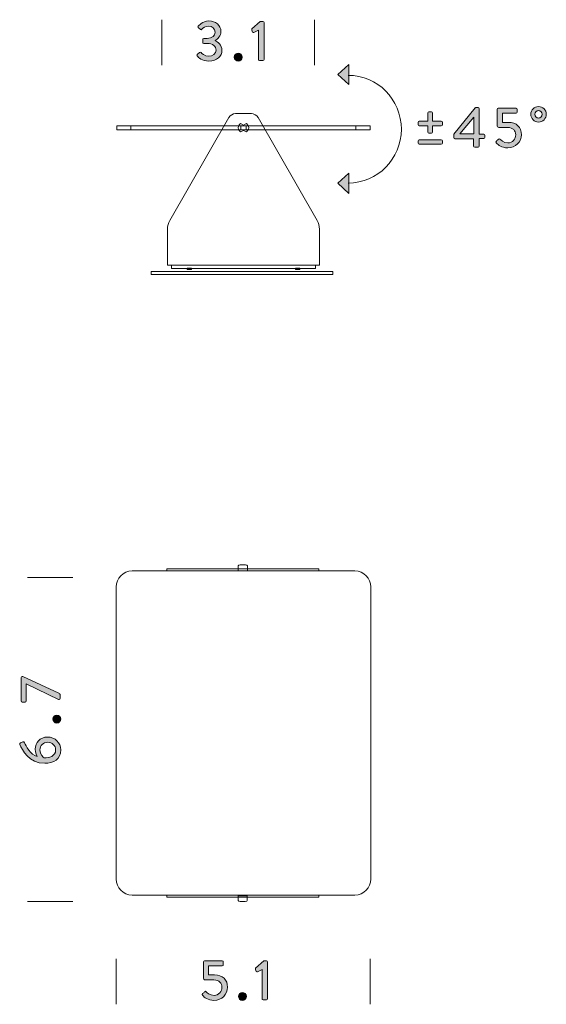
# Model space of a CAD drawing. Header units: inches. Extents: x 13 to 26, y 25.9 to 50.1.
import ezdxf

# ---------------------------------------------------------------- set-up
doc = ezdxf.new("R2010")
doc.units = ezdxf.units.IN
doc.header["$MEASUREMENT"] = 0
doc.layers.add('Layer 1', color=7, linetype='Continuous')

# ---------------------------------------------------------------- blocks, each defined once
blk = doc.blocks.new('block 3')
at = {"layer": 'Layer 1', "color": 251, "lineweight": 9, "true_color": 0x58595b}
for points in [[(15.751, 47.392), (15.402, 47.392), (15.402, 47.492), (15.751, 47.492), (15.751, 47.392)], [(21.28, 47.392), (15.751, 47.392), (15.751, 47.492), (21.28, 47.492), (21.28, 47.392)], [(18.578, 47.392), (18.453, 47.392), (18.453, 47.492), (18.578, 47.492), (18.578, 47.392)], [(21.629, 47.392), (21.28, 47.392), (21.28, 47.492), (21.629, 47.492), (21.629, 47.392)], [(20.288, 43.983), (16.743, 43.983), (16.743, 44.058), (20.288, 44.058), (20.288, 43.983)], [(17.237, 43.959), (17.133, 43.959), (17.133, 43.984), (17.237, 43.984), (17.237, 43.959)], [(19.898, 43.959), (19.794, 43.959), (19.794, 43.984), (19.898, 43.984), (19.898, 43.959)]]:
    blk.add_lwpolyline(points, dxfattribs=at)
for points, knots in [([(20.328, 45.161), (20.328, 45.161), (18.877, 47.694), (18.877, 47.694), (18.847, 47.747), (18.771, 47.791), (18.709, 47.791), (18.709, 47.791), (18.628, 47.791), (18.628, 47.791), (18.628, 47.791), (18.404, 47.791), (18.404, 47.791), (18.404, 47.791), (18.322, 47.791), (18.322, 47.791), (18.26, 47.791), (18.185, 47.747), (18.154, 47.694), (18.154, 47.694), (16.703, 45.161), (16.703, 45.161), (16.673, 45.107), (16.648, 45.013), (16.648, 44.951), (16.648, 44.951), (16.648, 44.058), (16.648, 44.058), (16.648, 44.058), (20.383, 44.058), (20.383, 44.058), (20.383, 44.058), (20.383, 44.951), (20.383, 44.951), (20.383, 45.013), (20.358, 45.107), (20.328, 45.161)], [0, 0, 0, 0, 1, 1, 1, 2, 2, 2, 3, 3, 3, 4, 4, 4, 5, 5, 5, 6, 6, 6, 7, 7, 7, 8, 8, 8, 9, 9, 9, 10, 10, 10, 11, 11, 11, 12, 12, 12, 12]), ([(18.592, 47.339), (18.592, 47.339), (18.516, 47.376), (18.516, 47.376), (18.516, 47.376), (18.439, 47.339), (18.439, 47.339), (18.439, 47.339), (18.387, 47.392), (18.387, 47.442), (18.387, 47.492), (18.439, 47.545), (18.439, 47.545), (18.439, 47.545), (18.516, 47.508), (18.516, 47.508), (18.516, 47.508), (18.592, 47.545), (18.592, 47.545), (18.592, 47.545), (18.644, 47.492), (18.644, 47.442), (18.644, 47.392), (18.592, 47.339), (18.592, 47.339)], [0, 0, 0, 0, 1, 1, 1, 2, 2, 2, 3, 3, 3, 4, 4, 4, 5, 5, 5, 6, 6, 6, 7, 7, 7, 8, 8, 8, 8])]:
    blk.add_open_spline(points, degree=3, knots=knots, dxfattribs=at)
blk = doc.blocks.new('block 4')
at = {"layer": 'Layer 1', "true_color": 0x58595b}
h = blk.add_hatch(color=251, dxfattribs=at)
h.dxf.hatch_style = 2
edge = h.paths.add_edge_path()
edge.add_spline(control_points=[(13.969, 33.379), (13.969, 33.379), (13.177, 33.76), (13.177, 33.76), (13.177, 33.76), (13.177, 33.343), (13.177, 33.343), (13.177, 33.329), (13.164, 33.316), (13.15, 33.316), (13.15, 33.316), (13.079, 33.316), (13.079, 33.316), (13.065, 33.316), (13.053, 33.329), (13.053, 33.343), (13.053, 33.343), (13.053, 33.92), (13.053, 33.92), (13.053, 33.934), (13.065, 33.946), (13.079, 33.946), (13.079, 33.946), (13.089, 33.946), (13.089, 33.946), (13.089, 33.946), (13.974, 33.532), (13.974, 33.532), (14.002, 33.519), (14.012, 33.512), (14.012, 33.477), (14.012, 33.477), (14.012, 33.412), (14.012, 33.412), (14.012, 33.393), (13.999, 33.379), (13.985, 33.379), (13.985, 33.379), (13.969, 33.379), (13.969, 33.379)], knot_values=[0, 0, 0, 0, 1, 1, 1, 2, 2, 2, 3, 3, 3, 4, 4, 4, 5, 5, 5, 6, 6, 6, 7, 7, 7, 8, 8, 8, 9, 9, 9, 10, 10, 10, 11, 11, 11, 12, 12, 12, 13, 13, 13, 13], degree=3, periodic=1)
h = blk.add_hatch(color=251, dxfattribs=at)
h.dxf.hatch_style = 2
edge = h.paths.add_edge_path()
edge.add_spline(control_points=[(13.83, 32.895), (13.83, 32.95), (13.874, 32.994), (13.929, 32.994), (13.982, 32.994), (14.026, 32.95), (14.026, 32.895), (14.026, 32.842), (13.982, 32.798), (13.929, 32.798), (13.874, 32.798), (13.83, 32.842), (13.83, 32.895)], knot_values=[0, 0, 0, 0, 1, 1, 1, 2, 2, 2, 3, 3, 3, 4, 4, 4, 4], degree=3, periodic=1)
h = blk.add_hatch(color=251, dxfattribs=at)
h.dxf.hatch_style = 2
edge = h.paths.add_edge_path()
edge.add_spline(control_points=[(13.022, 32.274), (13.016, 32.291), (13.023, 32.304), (13.039, 32.31), (13.039, 32.31), (13.096, 32.334), (13.096, 32.334), (13.113, 32.341), (13.129, 32.335), (13.137, 32.308), (13.159, 32.243), (13.276, 32.019), (13.449, 31.973), (13.442, 31.984), (13.397, 32.066), (13.397, 32.16), (13.397, 32.31), (13.508, 32.455), (13.703, 32.455), (13.881, 32.455), (14.026, 32.311), (14.026, 32.14), (14.026, 31.915), (13.848, 31.808), (13.631, 31.808), (13.237, 31.808), (13.071, 32.145), (13.022, 32.274)], knot_values=[0, 0, 0, 0, 1, 1, 1, 2, 2, 2, 3, 3, 3, 4, 4, 4, 5, 5, 5, 6, 6, 6, 7, 7, 7, 8, 8, 8, 9, 9, 9, 9], degree=3, periodic=1)
edge = h.paths.add_edge_path()
edge.add_spline(control_points=[(13.704, 32.325), (13.598, 32.325), (13.513, 32.242), (13.513, 32.138), (13.513, 32.026), (13.594, 31.953), (13.62, 31.944), (13.738, 31.933), (13.899, 31.985), (13.899, 32.139), (13.899, 32.243), (13.81, 32.325), (13.704, 32.325)], knot_values=[0, 0, 0, 0, 1, 1, 1, 2, 2, 2, 3, 3, 3, 4, 4, 4, 4], degree=3, periodic=1)
at = {"layer": 'Layer 1', "lineweight": 0}
for points, knots in [([(13.969, 33.379), (13.969, 33.379), (13.177, 33.76), (13.177, 33.76), (13.177, 33.76), (13.177, 33.343), (13.177, 33.343), (13.177, 33.329), (13.164, 33.316), (13.15, 33.316), (13.15, 33.316), (13.079, 33.316), (13.079, 33.316), (13.065, 33.316), (13.053, 33.329), (13.053, 33.343), (13.053, 33.343), (13.053, 33.92), (13.053, 33.92), (13.053, 33.934), (13.065, 33.946), (13.079, 33.946), (13.079, 33.946), (13.089, 33.946), (13.089, 33.946), (13.089, 33.946), (13.974, 33.532), (13.974, 33.532), (14.002, 33.519), (14.012, 33.512), (14.012, 33.477), (14.012, 33.477), (14.012, 33.412), (14.012, 33.412), (14.012, 33.393), (13.999, 33.379), (13.985, 33.379), (13.985, 33.379), (13.969, 33.379), (13.969, 33.379)], [0, 0, 0, 0, 1, 1, 1, 2, 2, 2, 3, 3, 3, 4, 4, 4, 5, 5, 5, 6, 6, 6, 7, 7, 7, 8, 8, 8, 9, 9, 9, 10, 10, 10, 11, 11, 11, 12, 12, 12, 13, 13, 13, 13]), ([(13.83, 32.895), (13.83, 32.95), (13.874, 32.994), (13.929, 32.994), (13.982, 32.994), (14.026, 32.95), (14.026, 32.895), (14.026, 32.842), (13.982, 32.798), (13.929, 32.798), (13.874, 32.798), (13.83, 32.842), (13.83, 32.895)], [0, 0, 0, 0, 1, 1, 1, 2, 2, 2, 3, 3, 3, 4, 4, 4, 4]), ([(13.022, 32.274), (13.016, 32.291), (13.023, 32.304), (13.039, 32.31), (13.039, 32.31), (13.096, 32.334), (13.096, 32.334), (13.113, 32.341), (13.129, 32.335), (13.137, 32.308), (13.159, 32.243), (13.276, 32.019), (13.449, 31.973), (13.442, 31.984), (13.397, 32.066), (13.397, 32.16), (13.397, 32.31), (13.508, 32.455), (13.703, 32.455), (13.881, 32.455), (14.026, 32.311), (14.026, 32.14), (14.026, 31.915), (13.848, 31.808), (13.631, 31.808), (13.237, 31.808), (13.071, 32.145), (13.022, 32.274)], [0, 0, 0, 0, 1, 1, 1, 2, 2, 2, 3, 3, 3, 4, 4, 4, 5, 5, 5, 6, 6, 6, 7, 7, 7, 8, 8, 8, 9, 9, 9, 9]), ([(13.704, 32.325), (13.598, 32.325), (13.513, 32.242), (13.513, 32.138), (13.513, 32.026), (13.594, 31.953), (13.62, 31.944), (13.738, 31.933), (13.899, 31.985), (13.899, 32.139), (13.899, 32.243), (13.81, 32.325), (13.704, 32.325)], [0, 0, 0, 0, 1, 1, 1, 2, 2, 2, 3, 3, 3, 4, 4, 4, 4])]:
    blk.add_open_spline(points, degree=3, knots=knots, dxfattribs=at)
blk = doc.blocks.new('block 5')
at = {"layer": 'Layer 1', "true_color": 0x58595b}
h = blk.add_hatch(color=251, dxfattribs=at)
h.dxf.hatch_style = 2
edge = h.paths.add_edge_path()
edge.add_spline(control_points=[(17.512, 26.142), (17.531, 26.157), (17.546, 26.176), (17.564, 26.191), (17.576, 26.201), (17.587, 26.204), (17.598, 26.191), (17.608, 26.179), (17.687, 26.1), (17.794, 26.1), (17.91, 26.1), (17.986, 26.198), (17.986, 26.298), (17.986, 26.397), (17.921, 26.479), (17.79, 26.479), (17.79, 26.479), (17.574, 26.479), (17.574, 26.479), (17.546, 26.479), (17.531, 26.506), (17.531, 26.528), (17.531, 26.528), (17.531, 26.923), (17.531, 26.923), (17.531, 26.937), (17.542, 26.95), (17.557, 26.95), (17.557, 26.95), (17.993, 26.95), (17.993, 26.95), (18.009, 26.95), (18.02, 26.937), (18.02, 26.923), (18.02, 26.923), (18.02, 26.854), (18.02, 26.854), (18.02, 26.84), (18.009, 26.827), (17.993, 26.827), (17.993, 26.827), (17.657, 26.827), (17.657, 26.827), (17.657, 26.827), (17.657, 26.605), (17.657, 26.605), (17.657, 26.605), (17.8, 26.605), (17.8, 26.605), (18.007, 26.605), (18.124, 26.485), (18.124, 26.3), (18.124, 26.124), (17.983, 25.977), (17.79, 25.977), (17.636, 25.977), (17.55, 26.052), (17.515, 26.094), (17.497, 26.115), (17.495, 26.125), (17.512, 26.142)], knot_values=[0, 0, 0, 0, 1, 1, 1, 2, 2, 2, 3, 3, 3, 4, 4, 4, 5, 5, 5, 6, 6, 6, 7, 7, 7, 8, 8, 8, 9, 9, 9, 10, 10, 10, 11, 11, 11, 12, 12, 12, 13, 13, 13, 14, 14, 14, 15, 15, 15, 16, 16, 16, 17, 17, 17, 18, 18, 18, 19, 19, 19, 20, 20, 20, 20], degree=3, periodic=1)
h = blk.add_hatch(color=251, dxfattribs=at)
h.dxf.hatch_style = 2
edge = h.paths.add_edge_path()
edge.add_spline(control_points=[(18.971, 26.734), (18.971, 26.734), (18.858, 26.681), (18.858, 26.681), (18.846, 26.675), (18.832, 26.678), (18.827, 26.691), (18.827, 26.691), (18.81, 26.74), (18.81, 26.74), (18.806, 26.751), (18.809, 26.763), (18.815, 26.768), (18.815, 26.768), (19.015, 26.95), (19.015, 26.95), (19.015, 26.95), (19.084, 26.95), (19.084, 26.95), (19.098, 26.95), (19.109, 26.937), (19.109, 26.923), (19.109, 26.923), (19.109, 26.018), (19.109, 26.018), (19.109, 26.004), (19.098, 25.991), (19.084, 25.991), (19.084, 25.991), (18.998, 25.991), (18.998, 25.991), (18.982, 25.991), (18.971, 26.004), (18.971, 26.018), (18.971, 26.018), (18.971, 26.734), (18.971, 26.734)], knot_values=[0, 0, 0, 0, 1, 1, 1, 2, 2, 2, 3, 3, 3, 4, 4, 4, 5, 5, 5, 6, 6, 6, 7, 7, 7, 8, 8, 8, 9, 9, 9, 10, 10, 10, 11, 11, 11, 12, 12, 12, 12], degree=3, periodic=1)
h = blk.add_hatch(color=251, dxfattribs=at)
h.dxf.hatch_style = 2
edge = h.paths.add_edge_path()
edge.add_spline(control_points=[(18.488, 26.173), (18.544, 26.173), (18.587, 26.129), (18.587, 26.074), (18.587, 26.021), (18.544, 25.977), (18.488, 25.977), (18.435, 25.977), (18.391, 26.021), (18.391, 26.074), (18.391, 26.129), (18.435, 26.173), (18.488, 26.173)], knot_values=[0, 0, 0, 0, 1, 1, 1, 2, 2, 2, 3, 3, 3, 4, 4, 4, 4], degree=3, periodic=1)
at = {"layer": 'Layer 1', "lineweight": 0}
for points, knots in [([(17.512, 26.142), (17.531, 26.157), (17.546, 26.176), (17.564, 26.191), (17.576, 26.201), (17.587, 26.204), (17.598, 26.191), (17.608, 26.179), (17.687, 26.1), (17.794, 26.1), (17.91, 26.1), (17.986, 26.198), (17.986, 26.298), (17.986, 26.397), (17.921, 26.479), (17.79, 26.479), (17.79, 26.479), (17.574, 26.479), (17.574, 26.479), (17.546, 26.479), (17.531, 26.506), (17.531, 26.528), (17.531, 26.528), (17.531, 26.923), (17.531, 26.923), (17.531, 26.937), (17.542, 26.95), (17.557, 26.95), (17.557, 26.95), (17.993, 26.95), (17.993, 26.95), (18.009, 26.95), (18.02, 26.937), (18.02, 26.923), (18.02, 26.923), (18.02, 26.854), (18.02, 26.854), (18.02, 26.84), (18.009, 26.827), (17.993, 26.827), (17.993, 26.827), (17.657, 26.827), (17.657, 26.827), (17.657, 26.827), (17.657, 26.605), (17.657, 26.605), (17.657, 26.605), (17.8, 26.605), (17.8, 26.605), (18.007, 26.605), (18.124, 26.485), (18.124, 26.3), (18.124, 26.124), (17.983, 25.977), (17.79, 25.977), (17.636, 25.977), (17.55, 26.052), (17.515, 26.094), (17.497, 26.115), (17.495, 26.125), (17.512, 26.142)], [0, 0, 0, 0, 1, 1, 1, 2, 2, 2, 3, 3, 3, 4, 4, 4, 5, 5, 5, 6, 6, 6, 7, 7, 7, 8, 8, 8, 9, 9, 9, 10, 10, 10, 11, 11, 11, 12, 12, 12, 13, 13, 13, 14, 14, 14, 15, 15, 15, 16, 16, 16, 17, 17, 17, 18, 18, 18, 19, 19, 19, 20, 20, 20, 20]), ([(18.971, 26.734), (18.971, 26.734), (18.858, 26.681), (18.858, 26.681), (18.846, 26.675), (18.832, 26.678), (18.827, 26.691), (18.827, 26.691), (18.81, 26.74), (18.81, 26.74), (18.806, 26.751), (18.809, 26.763), (18.815, 26.768), (18.815, 26.768), (19.015, 26.95), (19.015, 26.95), (19.015, 26.95), (19.084, 26.95), (19.084, 26.95), (19.098, 26.95), (19.109, 26.937), (19.109, 26.923), (19.109, 26.923), (19.109, 26.018), (19.109, 26.018), (19.109, 26.004), (19.098, 25.991), (19.084, 25.991), (19.084, 25.991), (18.998, 25.991), (18.998, 25.991), (18.982, 25.991), (18.971, 26.004), (18.971, 26.018), (18.971, 26.018), (18.971, 26.734), (18.971, 26.734)], [0, 0, 0, 0, 1, 1, 1, 2, 2, 2, 3, 3, 3, 4, 4, 4, 5, 5, 5, 6, 6, 6, 7, 7, 7, 8, 8, 8, 9, 9, 9, 10, 10, 10, 11, 11, 11, 12, 12, 12, 12]), ([(18.488, 26.173), (18.544, 26.173), (18.587, 26.129), (18.587, 26.074), (18.587, 26.021), (18.544, 25.977), (18.488, 25.977), (18.435, 25.977), (18.391, 26.021), (18.391, 26.074), (18.391, 26.129), (18.435, 26.173), (18.488, 26.173)], [0, 0, 0, 0, 1, 1, 1, 2, 2, 2, 3, 3, 3, 4, 4, 4, 4])]:
    blk.add_open_spline(points, degree=3, knots=knots, dxfattribs=at)
blk = doc.blocks.new('block 7')
at = {"layer": 'Layer 1', "true_color": 0x58595b}
h = blk.add_hatch(color=251, dxfattribs=at)
h.dxf.hatch_style = 2
edge = h.paths.add_edge_path()
edge.add_spline(control_points=[(17.38, 49.241), (17.38, 49.241), (17.435, 49.291), (17.435, 49.291), (17.449, 49.303), (17.462, 49.301), (17.473, 49.289), (17.482, 49.277), (17.561, 49.201), (17.665, 49.201), (17.757, 49.201), (17.841, 49.259), (17.841, 49.353), (17.841, 49.438), (17.769, 49.518), (17.619, 49.518), (17.619, 49.518), (17.539, 49.518), (17.539, 49.518), (17.524, 49.518), (17.513, 49.528), (17.513, 49.548), (17.513, 49.548), (17.513, 49.609), (17.513, 49.609), (17.513, 49.63), (17.521, 49.638), (17.541, 49.638), (17.541, 49.638), (17.62, 49.638), (17.62, 49.638), (17.753, 49.638), (17.819, 49.706), (17.819, 49.789), (17.819, 49.884), (17.741, 49.943), (17.658, 49.943), (17.573, 49.943), (17.523, 49.895), (17.494, 49.864), (17.486, 49.853), (17.47, 49.85), (17.458, 49.861), (17.458, 49.861), (17.405, 49.908), (17.405, 49.908), (17.394, 49.918), (17.396, 49.935), (17.405, 49.944), (17.405, 49.944), (17.513, 50.068), (17.666, 50.068), (17.83, 50.068), (17.961, 49.968), (17.961, 49.81), (17.961, 49.702), (17.879, 49.619), (17.816, 49.589), (17.816, 49.589), (17.816, 49.585), (17.816, 49.585), (17.882, 49.556), (17.987, 49.472), (17.987, 49.351), (17.987, 49.197), (17.862, 49.081), (17.668, 49.081), (17.493, 49.081), (17.41, 49.17), (17.379, 49.207), (17.37, 49.217), (17.37, 49.232), (17.38, 49.241)], knot_values=[0, 0, 0, 0, 1, 1, 1, 2, 2, 2, 3, 3, 3, 4, 4, 4, 5, 5, 5, 6, 6, 6, 7, 7, 7, 8, 8, 8, 9, 9, 9, 10, 10, 10, 11, 11, 11, 12, 12, 12, 13, 13, 13, 14, 14, 14, 15, 15, 15, 16, 16, 16, 17, 17, 17, 18, 18, 18, 19, 19, 19, 20, 20, 20, 21, 21, 21, 22, 22, 22, 23, 23, 23, 24, 24, 24, 24], degree=3, periodic=1)
h = blk.add_hatch(color=251, dxfattribs=at)
h.dxf.hatch_style = 2
edge = h.paths.add_edge_path()
edge.add_spline(control_points=[(18.881, 49.839), (18.881, 49.839), (18.769, 49.785), (18.769, 49.785), (18.756, 49.779), (18.742, 49.782), (18.738, 49.795), (18.738, 49.795), (18.721, 49.844), (18.721, 49.844), (18.716, 49.856), (18.719, 49.867), (18.725, 49.872), (18.725, 49.872), (18.925, 50.054), (18.925, 50.054), (18.925, 50.054), (18.994, 50.054), (18.994, 50.054), (19.008, 50.054), (19.02, 50.042), (19.02, 50.028), (19.02, 50.028), (19.02, 49.122), (19.02, 49.122), (19.02, 49.108), (19.008, 49.095), (18.994, 49.095), (18.994, 49.095), (18.908, 49.095), (18.908, 49.095), (18.893, 49.095), (18.881, 49.108), (18.881, 49.122), (18.881, 49.122), (18.881, 49.839), (18.881, 49.839)], knot_values=[0, 0, 0, 0, 1, 1, 1, 2, 2, 2, 3, 3, 3, 4, 4, 4, 5, 5, 5, 6, 6, 6, 7, 7, 7, 8, 8, 8, 9, 9, 9, 10, 10, 10, 11, 11, 11, 12, 12, 12, 12], degree=3, periodic=1)
h = blk.add_hatch(color=251, dxfattribs=at)
h.dxf.hatch_style = 2
edge = h.paths.add_edge_path()
edge.add_spline(control_points=[(18.388, 49.277), (18.443, 49.277), (18.486, 49.234), (18.486, 49.179), (18.486, 49.125), (18.443, 49.081), (18.388, 49.081), (18.334, 49.081), (18.29, 49.125), (18.29, 49.179), (18.29, 49.234), (18.334, 49.277), (18.388, 49.277)], knot_values=[0, 0, 0, 0, 1, 1, 1, 2, 2, 2, 3, 3, 3, 4, 4, 4, 4], degree=3, periodic=1)
at = {"layer": 'Layer 1', "lineweight": 0}
for points, knots in [([(17.38, 49.241), (17.38, 49.241), (17.435, 49.291), (17.435, 49.291), (17.449, 49.303), (17.462, 49.301), (17.473, 49.289), (17.482, 49.277), (17.561, 49.201), (17.665, 49.201), (17.757, 49.201), (17.841, 49.259), (17.841, 49.353), (17.841, 49.438), (17.769, 49.518), (17.619, 49.518), (17.619, 49.518), (17.539, 49.518), (17.539, 49.518), (17.524, 49.518), (17.513, 49.528), (17.513, 49.548), (17.513, 49.548), (17.513, 49.609), (17.513, 49.609), (17.513, 49.63), (17.521, 49.638), (17.541, 49.638), (17.541, 49.638), (17.62, 49.638), (17.62, 49.638), (17.753, 49.638), (17.819, 49.706), (17.819, 49.789), (17.819, 49.884), (17.741, 49.943), (17.658, 49.943), (17.573, 49.943), (17.523, 49.895), (17.494, 49.864), (17.486, 49.853), (17.47, 49.85), (17.458, 49.861), (17.458, 49.861), (17.405, 49.908), (17.405, 49.908), (17.394, 49.918), (17.396, 49.935), (17.405, 49.944), (17.405, 49.944), (17.513, 50.068), (17.666, 50.068), (17.83, 50.068), (17.961, 49.968), (17.961, 49.81), (17.961, 49.702), (17.879, 49.619), (17.816, 49.589), (17.816, 49.589), (17.816, 49.585), (17.816, 49.585), (17.882, 49.556), (17.987, 49.472), (17.987, 49.351), (17.987, 49.197), (17.862, 49.081), (17.668, 49.081), (17.493, 49.081), (17.41, 49.17), (17.379, 49.207), (17.37, 49.217), (17.37, 49.232), (17.38, 49.241)], [0, 0, 0, 0, 1, 1, 1, 2, 2, 2, 3, 3, 3, 4, 4, 4, 5, 5, 5, 6, 6, 6, 7, 7, 7, 8, 8, 8, 9, 9, 9, 10, 10, 10, 11, 11, 11, 12, 12, 12, 13, 13, 13, 14, 14, 14, 15, 15, 15, 16, 16, 16, 17, 17, 17, 18, 18, 18, 19, 19, 19, 20, 20, 20, 21, 21, 21, 22, 22, 22, 23, 23, 23, 24, 24, 24, 24]), ([(18.881, 49.839), (18.881, 49.839), (18.769, 49.785), (18.769, 49.785), (18.756, 49.779), (18.742, 49.782), (18.738, 49.795), (18.738, 49.795), (18.721, 49.844), (18.721, 49.844), (18.716, 49.856), (18.719, 49.867), (18.725, 49.872), (18.725, 49.872), (18.925, 50.054), (18.925, 50.054), (18.925, 50.054), (18.994, 50.054), (18.994, 50.054), (19.008, 50.054), (19.02, 50.042), (19.02, 50.028), (19.02, 50.028), (19.02, 49.122), (19.02, 49.122), (19.02, 49.108), (19.008, 49.095), (18.994, 49.095), (18.994, 49.095), (18.908, 49.095), (18.908, 49.095), (18.893, 49.095), (18.881, 49.108), (18.881, 49.122), (18.881, 49.122), (18.881, 49.839), (18.881, 49.839)], [0, 0, 0, 0, 1, 1, 1, 2, 2, 2, 3, 3, 3, 4, 4, 4, 5, 5, 5, 6, 6, 6, 7, 7, 7, 8, 8, 8, 9, 9, 9, 10, 10, 10, 11, 11, 11, 12, 12, 12, 12]), ([(18.388, 49.277), (18.443, 49.277), (18.486, 49.234), (18.486, 49.179), (18.486, 49.125), (18.443, 49.081), (18.388, 49.081), (18.334, 49.081), (18.29, 49.125), (18.29, 49.179), (18.29, 49.234), (18.334, 49.277), (18.388, 49.277)], [0, 0, 0, 0, 1, 1, 1, 2, 2, 2, 3, 3, 3, 4, 4, 4, 4])]:
    blk.add_open_spline(points, degree=3, knots=knots, dxfattribs=at)
blk = doc.blocks.new('block 6')
at = {"layer": 'Layer 1', "color": 251, "lineweight": 9, "true_color": 0x58595b}
for points in [[(16.506, 50.1), (16.506, 48.984)], [(20.262, 50.1), (20.262, 48.984)], [(20.37, 36.539), (16.628, 36.539), (16.628, 36.589), (20.37, 36.589), (20.37, 36.539)], [(20.37, 36.539), (16.628, 36.539), (16.628, 36.589), (20.37, 36.589), (20.37, 36.539)], [(20.37, 28.519), (16.628, 28.519), (16.628, 28.568), (20.37, 28.568), (20.37, 28.519)], [(20.37, 28.519), (16.628, 28.519), (16.628, 28.568), (20.37, 28.568), (20.37, 28.519)]]:
    blk.add_lwpolyline(points, dxfattribs=at)
for points, knots in [([(18.564, 36.688), (18.564, 36.688), (18.438, 36.688), (18.438, 36.688), (18.411, 36.688), (18.388, 36.677), (18.388, 36.663), (18.388, 36.663), (18.388, 36.539), (18.388, 36.539), (18.388, 36.539), (18.613, 36.539), (18.613, 36.539), (18.613, 36.539), (18.613, 36.663), (18.613, 36.663), (18.613, 36.677), (18.591, 36.688), (18.564, 36.688)], [0, 0, 0, 0, 1, 1, 1, 2, 2, 2, 3, 3, 3, 4, 4, 4, 5, 5, 5, 6, 6, 6, 6]), ([(21.643, 36.146), (21.643, 36.146), (21.643, 28.961), (21.643, 28.961), (21.643, 28.746), (21.468, 28.568), (21.252, 28.568), (21.252, 28.568), (15.778, 28.568), (15.778, 28.568), (15.563, 28.568), (15.387, 28.746), (15.387, 28.961), (15.387, 28.961), (15.387, 36.146), (15.387, 36.146), (15.387, 36.362), (15.563, 36.539), (15.778, 36.539), (15.778, 36.539), (21.252, 36.539), (21.252, 36.539), (21.468, 36.539), (21.643, 36.362), (21.643, 36.146)], [0, 0, 0, 0, 1, 1, 1, 2, 2, 2, 3, 3, 3, 4, 4, 4, 5, 5, 5, 6, 6, 6, 7, 7, 7, 8, 8, 8, 8]), ([(18.434, 28.413), (18.434, 28.413), (18.559, 28.413), (18.559, 28.413), (18.587, 28.413), (18.609, 28.423), (18.609, 28.436), (18.609, 28.436), (18.609, 28.55), (18.609, 28.55), (18.609, 28.55), (18.383, 28.55), (18.383, 28.55), (18.383, 28.55), (18.383, 28.436), (18.383, 28.436), (18.383, 28.423), (18.406, 28.413), (18.434, 28.413)], [0, 0, 0, 0, 1, 1, 1, 2, 2, 2, 3, 3, 3, 4, 4, 4, 5, 5, 5, 6, 6, 6, 6])]:
    blk.add_open_spline(points, degree=3, knots=knots, dxfattribs=at)
at = {"layer": 'Layer 1'}
blk.add_blockref('block 7', (0, 0), dxfattribs=at)
blk = doc.blocks.new('block 8')
at = {"layer": 'Layer 1', "true_color": 0x58595b}
h = blk.add_hatch(color=251, dxfattribs=at)
h.dxf.hatch_style = 2
edge = h.paths.add_edge_path()
edge.add_spline(control_points=[(25.577, 47.773), (25.577, 47.879), (25.661, 47.963), (25.767, 47.963), (25.872, 47.963), (25.958, 47.879), (25.958, 47.773), (25.958, 47.667), (25.872, 47.582), (25.767, 47.582), (25.661, 47.582), (25.577, 47.667), (25.577, 47.773)], knot_values=[0, 0, 0, 0, 1, 1, 1, 2, 2, 2, 3, 3, 3, 4, 4, 4, 4], degree=3, periodic=1)
edge = h.paths.add_edge_path()
edge.add_spline(control_points=[(25.858, 47.773), (25.858, 47.819), (25.814, 47.863), (25.767, 47.863), (25.718, 47.863), (25.673, 47.819), (25.673, 47.773), (25.673, 47.723), (25.718, 47.678), (25.767, 47.678), (25.814, 47.678), (25.858, 47.723), (25.858, 47.773)], knot_values=[0, 0, 0, 0, 1, 1, 1, 2, 2, 2, 3, 3, 3, 4, 4, 4, 4], degree=3, periodic=1)
h = blk.add_hatch(color=251, dxfattribs=at)
h.dxf.hatch_style = 2
edge = h.paths.add_edge_path()
edge.add_spline(control_points=[(23.048, 47.488), (23.048, 47.488), (22.832, 47.488), (22.832, 47.488), (22.818, 47.488), (22.805, 47.501), (22.805, 47.515), (22.805, 47.515), (22.805, 47.574), (22.805, 47.574), (22.805, 47.588), (22.818, 47.601), (22.832, 47.601), (22.832, 47.601), (23.048, 47.601), (23.048, 47.601), (23.048, 47.601), (23.048, 47.809), (23.048, 47.809), (23.048, 47.824), (23.061, 47.835), (23.075, 47.835), (23.075, 47.835), (23.134, 47.835), (23.134, 47.835), (23.148, 47.835), (23.161, 47.824), (23.161, 47.809), (23.161, 47.809), (23.161, 47.601), (23.161, 47.601), (23.161, 47.601), (23.378, 47.601), (23.378, 47.601), (23.392, 47.601), (23.404, 47.588), (23.404, 47.574), (23.404, 47.574), (23.404, 47.515), (23.404, 47.515), (23.404, 47.501), (23.392, 47.488), (23.378, 47.488), (23.378, 47.488), (23.161, 47.488), (23.161, 47.488), (23.161, 47.488), (23.161, 47.333), (23.161, 47.333), (23.161, 47.319), (23.148, 47.307), (23.134, 47.307), (23.134, 47.307), (23.075, 47.307), (23.075, 47.307), (23.061, 47.307), (23.048, 47.319), (23.048, 47.333), (23.048, 47.333), (23.048, 47.488), (23.048, 47.488)], knot_values=[0, 0, 0, 0, 1, 1, 1, 2, 2, 2, 3, 3, 3, 4, 4, 4, 5, 5, 5, 6, 6, 6, 7, 7, 7, 8, 8, 8, 9, 9, 9, 10, 10, 10, 11, 11, 11, 12, 12, 12, 13, 13, 13, 14, 14, 14, 15, 15, 15, 16, 16, 16, 17, 17, 17, 18, 18, 18, 19, 19, 19, 20, 20, 20, 20], degree=3, periodic=1)
edge = h.paths.add_edge_path()
edge.add_spline(control_points=[(22.805, 47.121), (22.805, 47.135), (22.818, 47.148), (22.832, 47.148), (22.832, 47.148), (23.378, 47.148), (23.378, 47.148), (23.392, 47.148), (23.404, 47.135), (23.404, 47.121), (23.404, 47.121), (23.404, 47.062), (23.404, 47.062), (23.404, 47.048), (23.392, 47.035), (23.378, 47.035), (23.378, 47.035), (22.832, 47.035), (22.832, 47.035), (22.818, 47.035), (22.805, 47.048), (22.805, 47.062), (22.805, 47.062), (22.805, 47.121), (22.805, 47.121)], knot_values=[0, 0, 0, 0, 1, 1, 1, 2, 2, 2, 3, 3, 3, 4, 4, 4, 5, 5, 5, 6, 6, 6, 7, 7, 7, 8, 8, 8, 8], degree=3, periodic=1)
h = blk.add_hatch(color=251, dxfattribs=at)
h.dxf.hatch_style = 2
edge = h.paths.add_edge_path()
edge.add_spline(control_points=[(23.684, 47.199), (23.684, 47.199), (23.684, 47.283), (23.684, 47.283), (23.684, 47.283), (24.206, 47.928), (24.206, 47.928), (24.21, 47.932), (24.222, 47.936), (24.228, 47.936), (24.228, 47.936), (24.28, 47.936), (24.28, 47.936), (24.294, 47.936), (24.307, 47.925), (24.307, 47.91), (24.307, 47.91), (24.307, 47.286), (24.307, 47.286), (24.307, 47.286), (24.421, 47.286), (24.421, 47.286), (24.436, 47.286), (24.447, 47.275), (24.447, 47.261), (24.447, 47.261), (24.447, 47.202), (24.447, 47.202), (24.447, 47.187), (24.436, 47.175), (24.421, 47.175), (24.421, 47.175), (24.307, 47.175), (24.307, 47.175), (24.307, 47.175), (24.308, 46.989), (24.308, 46.989), (24.308, 46.975), (24.295, 46.962), (24.281, 46.962), (24.281, 46.962), (24.198, 46.962), (24.198, 46.962), (24.184, 46.962), (24.171, 46.975), (24.171, 46.989), (24.171, 46.989), (24.171, 47.172), (24.171, 47.172), (24.171, 47.172), (23.711, 47.172), (23.711, 47.172), (23.696, 47.172), (23.684, 47.185), (23.684, 47.199)], knot_values=[0, 0, 0, 0, 1, 1, 1, 2, 2, 2, 3, 3, 3, 4, 4, 4, 5, 5, 5, 6, 6, 6, 7, 7, 7, 8, 8, 8, 9, 9, 9, 10, 10, 10, 11, 11, 11, 12, 12, 12, 13, 13, 13, 14, 14, 14, 15, 15, 15, 16, 16, 16, 17, 17, 17, 18, 18, 18, 18], degree=3, periodic=1)
h.paths.add_polyline_path([(24.177, 47.289), (24.177, 47.704), (23.837, 47.289)])
h = blk.add_hatch(color=251, dxfattribs=at)
h.dxf.hatch_style = 2
edge = h.paths.add_edge_path()
edge.add_spline(control_points=[(24.733, 47.113), (24.751, 47.128), (24.767, 47.147), (24.785, 47.162), (24.796, 47.172), (24.808, 47.175), (24.819, 47.162), (24.829, 47.149), (24.908, 47.07), (25.015, 47.07), (25.131, 47.07), (25.207, 47.169), (25.207, 47.269), (25.207, 47.368), (25.142, 47.45), (25.011, 47.45), (25.011, 47.45), (24.795, 47.45), (24.795, 47.45), (24.767, 47.45), (24.751, 47.477), (24.751, 47.499), (24.751, 47.499), (24.751, 47.894), (24.751, 47.894), (24.751, 47.908), (24.763, 47.921), (24.778, 47.921), (24.778, 47.921), (25.214, 47.921), (25.214, 47.921), (25.229, 47.921), (25.24, 47.908), (25.24, 47.894), (25.24, 47.894), (25.24, 47.825), (25.24, 47.825), (25.24, 47.811), (25.229, 47.798), (25.214, 47.798), (25.214, 47.798), (24.878, 47.798), (24.878, 47.798), (24.878, 47.798), (24.878, 47.575), (24.878, 47.575), (24.878, 47.575), (25.021, 47.575), (25.021, 47.575), (25.228, 47.575), (25.345, 47.456), (25.345, 47.271), (25.345, 47.094), (25.204, 46.948), (25.011, 46.948), (24.857, 46.948), (24.771, 47.022), (24.736, 47.065), (24.718, 47.086), (24.716, 47.096), (24.733, 47.113)], knot_values=[0, 0, 0, 0, 1, 1, 1, 2, 2, 2, 3, 3, 3, 4, 4, 4, 5, 5, 5, 6, 6, 6, 7, 7, 7, 8, 8, 8, 9, 9, 9, 10, 10, 10, 11, 11, 11, 12, 12, 12, 13, 13, 13, 14, 14, 14, 15, 15, 15, 16, 16, 16, 17, 17, 17, 18, 18, 18, 19, 19, 19, 20, 20, 20, 20], degree=3, periodic=1)
at = {"layer": 'Layer 1', "lineweight": 0}
blk.add_lwpolyline([(24.177, 47.289), (24.177, 47.704), (23.837, 47.289), (24.177, 47.289)], dxfattribs=at)
for points, knots in [([(25.577, 47.773), (25.577, 47.879), (25.661, 47.963), (25.767, 47.963), (25.872, 47.963), (25.958, 47.879), (25.958, 47.773), (25.958, 47.667), (25.872, 47.582), (25.767, 47.582), (25.661, 47.582), (25.577, 47.667), (25.577, 47.773)], [0, 0, 0, 0, 1, 1, 1, 2, 2, 2, 3, 3, 3, 4, 4, 4, 4]), ([(23.048, 47.488), (23.048, 47.488), (22.832, 47.488), (22.832, 47.488), (22.818, 47.488), (22.805, 47.501), (22.805, 47.515), (22.805, 47.515), (22.805, 47.574), (22.805, 47.574), (22.805, 47.588), (22.818, 47.601), (22.832, 47.601), (22.832, 47.601), (23.048, 47.601), (23.048, 47.601), (23.048, 47.601), (23.048, 47.809), (23.048, 47.809), (23.048, 47.824), (23.061, 47.835), (23.075, 47.835), (23.075, 47.835), (23.134, 47.835), (23.134, 47.835), (23.148, 47.835), (23.161, 47.824), (23.161, 47.809), (23.161, 47.809), (23.161, 47.601), (23.161, 47.601), (23.161, 47.601), (23.378, 47.601), (23.378, 47.601), (23.392, 47.601), (23.404, 47.588), (23.404, 47.574), (23.404, 47.574), (23.404, 47.515), (23.404, 47.515), (23.404, 47.501), (23.392, 47.488), (23.378, 47.488), (23.378, 47.488), (23.161, 47.488), (23.161, 47.488), (23.161, 47.488), (23.161, 47.333), (23.161, 47.333), (23.161, 47.319), (23.148, 47.307), (23.134, 47.307), (23.134, 47.307), (23.075, 47.307), (23.075, 47.307), (23.061, 47.307), (23.048, 47.319), (23.048, 47.333), (23.048, 47.333), (23.048, 47.488), (23.048, 47.488)], [0, 0, 0, 0, 1, 1, 1, 2, 2, 2, 3, 3, 3, 4, 4, 4, 5, 5, 5, 6, 6, 6, 7, 7, 7, 8, 8, 8, 9, 9, 9, 10, 10, 10, 11, 11, 11, 12, 12, 12, 13, 13, 13, 14, 14, 14, 15, 15, 15, 16, 16, 16, 17, 17, 17, 18, 18, 18, 19, 19, 19, 20, 20, 20, 20]), ([(23.684, 47.199), (23.684, 47.199), (23.684, 47.283), (23.684, 47.283), (23.684, 47.283), (24.206, 47.928), (24.206, 47.928), (24.21, 47.932), (24.222, 47.936), (24.228, 47.936), (24.228, 47.936), (24.28, 47.936), (24.28, 47.936), (24.294, 47.936), (24.307, 47.925), (24.307, 47.91), (24.307, 47.91), (24.307, 47.286), (24.307, 47.286), (24.307, 47.286), (24.421, 47.286), (24.421, 47.286), (24.436, 47.286), (24.447, 47.275), (24.447, 47.261), (24.447, 47.261), (24.447, 47.202), (24.447, 47.202), (24.447, 47.187), (24.436, 47.175), (24.421, 47.175), (24.421, 47.175), (24.307, 47.175), (24.307, 47.175), (24.307, 47.175), (24.308, 46.989), (24.308, 46.989), (24.308, 46.975), (24.295, 46.962), (24.281, 46.962), (24.281, 46.962), (24.198, 46.962), (24.198, 46.962), (24.184, 46.962), (24.171, 46.975), (24.171, 46.989), (24.171, 46.989), (24.171, 47.172), (24.171, 47.172), (24.171, 47.172), (23.711, 47.172), (23.711, 47.172), (23.696, 47.172), (23.684, 47.185), (23.684, 47.199)], [0, 0, 0, 0, 1, 1, 1, 2, 2, 2, 3, 3, 3, 4, 4, 4, 5, 5, 5, 6, 6, 6, 7, 7, 7, 8, 8, 8, 9, 9, 9, 10, 10, 10, 11, 11, 11, 12, 12, 12, 13, 13, 13, 14, 14, 14, 15, 15, 15, 16, 16, 16, 17, 17, 17, 18, 18, 18, 18]), ([(24.733, 47.113), (24.751, 47.128), (24.767, 47.147), (24.785, 47.162), (24.796, 47.172), (24.808, 47.175), (24.819, 47.162), (24.829, 47.149), (24.908, 47.07), (25.015, 47.07), (25.131, 47.07), (25.207, 47.169), (25.207, 47.269), (25.207, 47.368), (25.142, 47.45), (25.011, 47.45), (25.011, 47.45), (24.795, 47.45), (24.795, 47.45), (24.767, 47.45), (24.751, 47.477), (24.751, 47.499), (24.751, 47.499), (24.751, 47.894), (24.751, 47.894), (24.751, 47.908), (24.763, 47.921), (24.778, 47.921), (24.778, 47.921), (25.214, 47.921), (25.214, 47.921), (25.229, 47.921), (25.24, 47.908), (25.24, 47.894), (25.24, 47.894), (25.24, 47.825), (25.24, 47.825), (25.24, 47.811), (25.229, 47.798), (25.214, 47.798), (25.214, 47.798), (24.878, 47.798), (24.878, 47.798), (24.878, 47.798), (24.878, 47.575), (24.878, 47.575), (24.878, 47.575), (25.021, 47.575), (25.021, 47.575), (25.228, 47.575), (25.345, 47.456), (25.345, 47.271), (25.345, 47.094), (25.204, 46.948), (25.011, 46.948), (24.857, 46.948), (24.771, 47.022), (24.736, 47.065), (24.718, 47.086), (24.716, 47.096), (24.733, 47.113)], [0, 0, 0, 0, 1, 1, 1, 2, 2, 2, 3, 3, 3, 4, 4, 4, 5, 5, 5, 6, 6, 6, 7, 7, 7, 8, 8, 8, 9, 9, 9, 10, 10, 10, 11, 11, 11, 12, 12, 12, 13, 13, 13, 14, 14, 14, 15, 15, 15, 16, 16, 16, 17, 17, 17, 18, 18, 18, 19, 19, 19, 20, 20, 20, 20]), ([(25.858, 47.773), (25.858, 47.819), (25.814, 47.863), (25.767, 47.863), (25.718, 47.863), (25.673, 47.819), (25.673, 47.773), (25.673, 47.723), (25.718, 47.678), (25.767, 47.678), (25.814, 47.678), (25.858, 47.723), (25.858, 47.773)], [0, 0, 0, 0, 1, 1, 1, 2, 2, 2, 3, 3, 3, 4, 4, 4, 4]), ([(22.805, 47.121), (22.805, 47.135), (22.818, 47.148), (22.832, 47.148), (22.832, 47.148), (23.378, 47.148), (23.378, 47.148), (23.392, 47.148), (23.404, 47.135), (23.404, 47.121), (23.404, 47.121), (23.404, 47.062), (23.404, 47.062), (23.404, 47.048), (23.392, 47.035), (23.378, 47.035), (23.378, 47.035), (22.832, 47.035), (22.832, 47.035), (22.818, 47.035), (22.805, 47.048), (22.805, 47.062), (22.805, 47.062), (22.805, 47.121), (22.805, 47.121)], [0, 0, 0, 0, 1, 1, 1, 2, 2, 2, 3, 3, 3, 4, 4, 4, 5, 5, 5, 6, 6, 6, 7, 7, 7, 8, 8, 8, 8])]:
    blk.add_open_spline(points, degree=3, knots=knots, dxfattribs=at)
blk = doc.blocks.new('block 9')
at = {"layer": 'Layer 1', "color": 251, "lineweight": 9, "true_color": 0x58595b}
blk.add_open_spline([(21.09, 46.081), (21.812, 46.081), (22.396, 46.674), (22.396, 47.406), (22.396, 48.138), (21.812, 48.731), (21.09, 48.731)], degree=3, knots=[0, 0, 0, 0, 1, 1, 1, 2, 2, 2, 2], dxfattribs=at)
blk = doc.blocks.new('block 2')
at = {"layer": 'Layer 1', "true_color": 0x58595b}
h = blk.add_hatch(color=251, dxfattribs=at)
h.dxf.hatch_style = 2
h.paths.add_polyline_path([(20.833, 48.752), (21.101, 48.503), (21.101, 49)])
h = blk.add_hatch(color=251, dxfattribs=at)
h.dxf.hatch_style = 2
h.paths.add_polyline_path([(20.833, 46.076), (21.101, 45.827), (21.101, 46.324)])
at = {"layer": 'Layer 1', "lineweight": 0}
for points in [[(20.833, 48.752), (21.101, 48.503), (21.101, 49), (20.833, 48.752)], [(20.833, 46.076), (21.101, 45.827), (21.101, 46.324), (20.833, 46.076)]]:
    blk.add_lwpolyline(points, dxfattribs=at)
at = {"layer": 'Layer 1', "color": 251, "lineweight": 9, "true_color": 0x58595b}
for points in [[(20.714, 43.832), (16.246, 43.832), (16.246, 43.908), (20.714, 43.908), (20.714, 43.832)], [(14.323, 36.381), (13.207, 36.381)], [(14.323, 28.413), (13.207, 28.413)], [(15.387, 26.996), (15.387, 25.88)], [(21.629, 26.996), (21.629, 25.88)]]:
    blk.add_lwpolyline(points, dxfattribs=at)
at = {"layer": 'Layer 1'}
for name in ['block 6', 'block 9', 'block 8', 'block 3', 'block 4', 'block 5']:
    blk.add_blockref(name, (0, 0), dxfattribs=at)

msp = doc.modelspace()

# ---------------------------------------------------------------- block references
at = {"layer": 'Layer 1'}
msp.add_blockref('block 2', (0, 0), dxfattribs=at)

doc.saveas('drawing.dxf')
